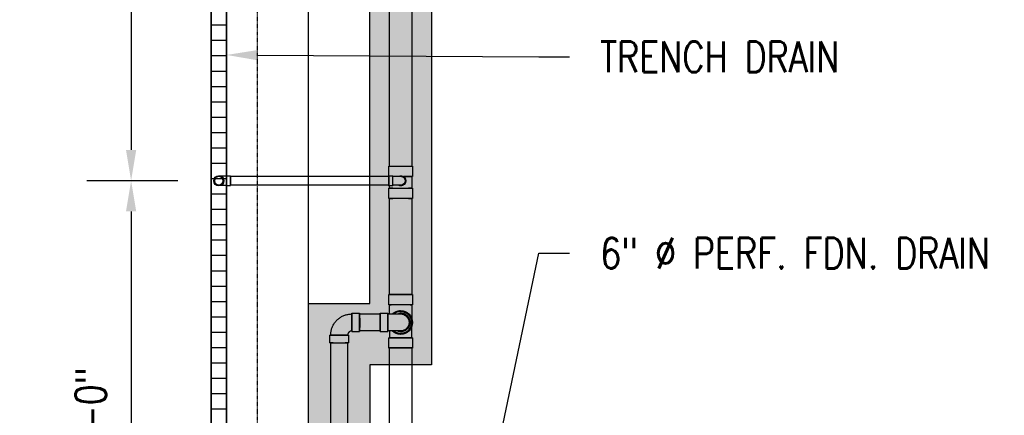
# Model space of a CAD drawing. Header units: inches. Extents: x -783 to 21281, y 0 to 3129.
# Tile 28 of 32: x 2060 to 2445, y 1102 to 1256. Entities that reach past the tile are written whole.
import ezdxf
from ezdxf import colors
from ezdxf.entities.mleader import LeaderData, LeaderLine
from ezdxf.math import Vec2, Vec3

# ---------------------------------------------------------------- set-up
doc = ezdxf.new("R2010")
doc.units = ezdxf.units.IN
doc.header["$MEASUREMENT"] = 0
doc.linetypes.add('Hidden 3_32_', pattern=[0.140625, 0.09375, -0.046875])
for name, color, linetype in [('A-DETL-HDLN', 90, 'Hidden 3_32_'), ('A-DETL-THIN', 151, 'Continuous'), ('P-PIPE', 3, 'Continuous'), ('S-ANNO-DIMS', 1, 'Continuous'), ('S-ANNO-NOTE', 2, 'Continuous')]:
    doc.layers.add(name, color=color, linetype=linetype)
doc.layers.add('A-WALL-PATT', color=9, linetype='Continuous', true_color=0x808080)
doc.styles.add('Annotative', font='romans.shx', dxfattribs={"width": 0.8, "height": 0.125})
doc.dimstyles.new('Annotative', dxfattribs={"dimscale": 0, "dimtxt": 0.125, "dimasz": 0.125, "dimexe": 0.18, "dimexo": 0.0625, "dimgap": 0.09, "dimtad": 1, "dimdec": 3, "dimzin": 3, "dimdsep": 46, "dimlunit": 4, "dimtxsty": 'Annotative', "dimcen": 0.09, "dimclrt": 2, "dimazin": 2, "dimtfac": 1, "dimtdec": 3, "dimtmove": 0, "dimatfit": 0, "dimfxl": 1, "dimtfill": 1, "dimfrac": 2, "dimtolj": 1, "dimtzin": 0, "dimarcsym": 0})
pattern_1 = [(228.0127875, (0.72, 1), (-8, -9), [0.134536, -13.31908805]), (184.9697407, (0.63, 0.9), (12, 1), [0.230868, -22.85592476]), (132.510447, (0.4, 0.88), (10, -11), [0.162788, -16.1160326]), (267.273689, (0.01, 0.63), (1, 20), [0.210238, -20.81355804]), (292.8336542, (0, 0.42), (-5, 12), [0.206155, -20.40937313]), (357.273689, (0.08, 0.23), (-20, 1), [0.210238, -20.81355804]), (37.6942405, (0.29, 0.22), (-13, -10), [0.278029, -27.52484855]), (72.2553284, (0.51, 0.39), (7, 22), [0.262488, -25.9863215]), (121.4295656, (0.59, 0.64), (-8, 13), [0.21095, -20.8840731]), (175.2363583, (0.48, 0.82), (11, -1), [0.240832, -11.80076258]), (222.3974378, (0.24, 0.84), (-12, -11), [0.311448, -30.833375]), (138.814075, (1, 0.62), (-7, 6), [0.106301, -10.5238448]), (171.4692344, (0.92, 0.69), (13, -2), [0.202237, -20.0215114]), (225, (0.72, 0.72), (-1e-16, -1), [0.141421, -1.27279256]), (203.1985905, (0.65, 0.84), (5, 2), [0.076158, -7.5396151]), (291.8014095, (0.58, 0.81), (-1, 3), [0.107703, -5.2774618]), (30.9637565, (0.62, 0.71), (3, 2), [0.174929, -5.6560229]), (161.565051, (0.77, 0.8), (2, -1), [0.126491, -3.03578666]), (16.3895403, (0, 0.81), (10, 3), [0.1772, -17.54284515]), (70.346176, (0.17, 0.86), (-4, -11), [0.148661, -14.71740775]), (293.1985905, (0.77, 1), (-2, 5), [0.152315, -7.4634581]), (343.6104597, (0.83, 0.86), (-10, 3), [0.1772, -17.54284515]), (339.443955, (0, 0.19), (-5, 2), [0.17088, -8.37312375]), (294.7751406, (0.16, 0.13), (-5, 11), [0.143178, -14.17464306]), (66.8014095, (0.78, 0), (2, 5), [0.152315, -7.4634581]), (17.3540246, (0.84, 0.14), (-13, -4), [0.167631, -16.5954236]), (69.443955, (0.29, 0), (-2, -5), [0.08544, -8.45856375]), (101.3099325, (0.72, 0), (-1, 4), [0.05099, -5.0480295]), (165.9637565, (0.71, 0.05), (3, -1), [0.206155, -3.91695063]), (186.009006, (0.51, 0.1), (10, 1), [0.19105, -18.91392317]), (303.690068, (0.62, 0.62), (-1, 2), [0.144222, -3.46132928]), (353.1572266, (0.7, 0.5), (17, -2), [0.251794, -24.92756262]), (60.945396, (0.95, 0.47), (-4, -7), [0.102956, -10.19267414]), (90, (1, 0.56), (-1, 1), [0.06, -0.94]), (120.2564372, (0.49, 0.13), (4, -7), [0.138924, -13.75352]), (48.0127875, (0.42, 0.25), (8, 9), [0.269072, -13.18455205]), (0, (0.6, 0.45), (1, 1), [0.26, -0.74]), (325.3048465, (0.86, 0.45), (10, -7), [0.158114, -15.6532743]), (254.054604, (0.99, 0.36), (-1, -4), [0.145602, -7.1345079]), (207.6459754, (0.95, 0.22), (-19, -10), [0.237065, -23.46947418]), (175.4260787, (0.74, 0.11), (-13, 1), [0.250799, -24.8290734])]

# ---------------------------------------------------------------- blocks, each defined once
blk = doc.blocks.new('Bend - PVC - Sch 40 - DWV_USACE - Standard-1141580-00_SP_Foundation Drainage Plan-TO FDN_DOC')
at = {"layer": 'P-PIPE'}
for p, q in [((196.42, 1131.78), (196.42, 1127.78)), ((205.73, 1127.78), (205.73, 1131.78))]:
    blk.add_line(p, q, dxfattribs=at)
at = {"layer": 'P-PIPE', "flags": 128}
for points in [[(196.76, 1137.78), (196.77, 1137.95), (196.78, 1138.13), (196.8, 1138.3), (196.82, 1138.47), (196.85, 1138.64), (196.89, 1138.81), (196.93, 1138.97), (196.98, 1139.14), (197.04, 1139.3), (197.11, 1139.46), (197.18, 1139.62), (197.25, 1139.77), (197.34, 1139.92), (197.42, 1140.07), (197.52, 1140.22), (197.62, 1140.36), (197.73, 1140.49), (197.84, 1140.62), (197.95, 1140.75), (198.07, 1140.87), (198.2, 1140.99), (198.33, 1141.1), (198.47, 1141.21), (198.61, 1141.31), (198.75, 1141.41), (198.9, 1141.5), (199.05, 1141.58), (199.2, 1141.66), (199.36, 1141.73), (199.52, 1141.8), (199.68, 1141.86), (199.84, 1141.91), (200.01, 1141.96), (200.18, 1142), (200.35, 1142.03), (200.52, 1142.06), (200.69, 1142.07), (200.86, 1142.09), (201.03, 1142.09), (201.08, 1142.09)], [(201.08, 1133.47), (200.9, 1133.47), (200.73, 1133.48), (200.56, 1133.5), (200.39, 1133.52), (200.22, 1133.55), (200.05, 1133.59), (199.88, 1133.64), (199.72, 1133.69), (199.56, 1133.74), (199.4, 1133.81), (199.24, 1133.88), (199.08, 1133.95), (198.93, 1134.04), (198.79, 1134.13), (198.64, 1134.22), (198.5, 1134.32), (198.36, 1134.43), (198.23, 1134.54), (198.11, 1134.65), (197.98, 1134.78), (197.87, 1134.9), (197.75, 1135.03), (197.65, 1135.17), (197.54, 1135.31), (197.45, 1135.45), (197.36, 1135.6), (197.27, 1135.75), (197.2, 1135.9), (197.12, 1136.06), (197.06, 1136.22), (197, 1136.38), (196.95, 1136.54), (196.9, 1136.71), (196.86, 1136.88), (196.83, 1137.05), (196.8, 1137.22), (196.78, 1137.39), (196.77, 1137.56), (196.77, 1137.73), (196.76, 1137.78)], [(196.76, 1131.78), (196.76, 1132.02), (196.76, 1132.27), (196.76, 1132.51), (196.76, 1132.75), (196.76, 1132.98), (196.76, 1133.22), (196.76, 1133.45), (196.76, 1133.68), (196.76, 1133.91), (196.76, 1134.14), (196.76, 1134.36), (196.76, 1134.57), (196.76, 1134.78), (196.76, 1134.99), (196.76, 1135.19), (196.76, 1135.39), (196.76, 1135.58), (196.76, 1135.76), (196.76, 1136.03)], [(205.39, 1134.47), (205.39, 1133.45), (205.39, 1133.22), (205.39, 1132.98), (205.39, 1132.75), (205.39, 1132.51), (205.39, 1132.27), (205.39, 1132.02), (205.39, 1131.78), (205.39, 1131.78)]]:
    blk.add_lwpolyline(points, dxfattribs=at)
at = {"layer": 'P-PIPE'}
for radius, start, end in [(4.66, 89.98, 269.98), (4.66, 89.98, 269.98), (4.31, 50.185, 309.815), (4.66, 45.359, 89.98), (4.66, 67.6903, 89.98), (4.66, 269.98, 314.641), (4.66, 269.98, 292.1312)]:
    blk.add_arc((201.08, 1137.78), radius, start, end, dxfattribs=at)
for centre, major_axis, start_param, end_param in [((201.08, 1131.78), (-4.66, 0), 4.712389, 7.853982), ((201.08, 1131.78), (-4.31, 0), 4.712389, 7.853982), ((201.08, 1131.78), (-4.66, 0), 1.570796, 4.712389), ((201.08, 1131.78), (-4.31, 0), 1.570796, 4.712389), ((201.07, 1127.78), (-4.66, 0), 4.712389, 7.853982), ((201.07, 1127.78), (-4.66, 0), 1.570796, 4.712389)]:
    blk.add_ellipse(centre, major_axis=major_axis, ratio=0.010271, start_param=start_param, end_param=end_param, dxfattribs=at)
blk = doc.blocks.new('Bend - PVC - Sch 40 - DWV_USACE - Standard-V5-00_SP_Foundation Drainage Plan-TO FDN_DOC')
at = {"layer": 'P-PIPE'}
for p, q in [((205.64, 1195.09), (204.14, 1195.09)), ((204.14, 1191.13), (204.14, 1195.09)), ((204.14, 1193.11), (204.14, 1193.11)), ((204.14, 1193.11), (204.14, 1193.11)), ((204.14, 1193.11), (204.14, 1193.11)), ((204.14, 1193.11), (204.14, 1193.11)), ((205.64, 1191.13), (205.64, 1195.09)), ((205.64, 1193.11), (205.64, 1193.11)), ((205.64, 1193.11), (205.64, 1193.11)), ((204.14, 1191.13), (205.64, 1191.13))]:
    blk.add_line(p, q, dxfattribs=at)
at = {"layer": 'P-PIPE', "flags": 128}
for points in [[(204.14, 1194.86), (204.02, 1194.86), (203.9, 1194.86), (203.77, 1194.86), (203.65, 1194.86), (203.53, 1194.86), (203.41, 1194.86), (203.29, 1194.86), (203.18, 1194.86), (203.06, 1194.86), (202.95, 1194.86), (202.84, 1194.86), (202.73, 1194.86), (202.62, 1194.86), (202.51, 1194.86), (202.41, 1194.86), (202.31, 1194.86), (202.21, 1194.86), (202.12, 1194.86), (202.03, 1194.86), (201.94, 1194.86), (201.86, 1194.86), (201.78, 1194.86), (201.7, 1194.86), (201.63, 1194.86), (201.56, 1194.86), (201.5, 1194.86), (201.44, 1194.86), (201.38, 1194.86), (201.33, 1194.86), (201.29, 1194.86), (201.24, 1194.86), (201.21, 1194.86), (201.17, 1194.86), (201.15, 1194.86), (201.12, 1194.86), (201.1, 1194.86), (201.09, 1194.86), (201.08, 1194.86), (201.08, 1194.86), (201.08, 1194.86)], [(201.08, 1191.36), (201.08, 1191.36), (201.09, 1191.36), (201.1, 1191.36), (201.12, 1191.36), (201.14, 1191.36), (201.17, 1191.36), (201.2, 1191.36), (201.23, 1191.36), (201.27, 1191.36), (201.32, 1191.36), (201.37, 1191.36), (201.42, 1191.36), (201.48, 1191.36), (201.55, 1191.36), (201.61, 1191.36), (201.68, 1191.36), (201.76, 1191.36), (201.84, 1191.36), (201.92, 1191.36), (202.01, 1191.36), (202.1, 1191.36), (202.19, 1191.36), (202.28, 1191.36), (202.38, 1191.36), (202.49, 1191.36), (202.59, 1191.36), (202.7, 1191.36), (202.81, 1191.36), (202.92, 1191.36), (203.03, 1191.36), (203.15, 1191.36), (203.26, 1191.36), (203.38, 1191.36), (203.5, 1191.36), (203.62, 1191.36), (203.74, 1191.36), (203.86, 1191.36), (203.98, 1191.36), (204.11, 1191.36), (204.14, 1191.36)]]:
    blk.add_lwpolyline(points, dxfattribs=at)
at = {"layer": 'P-PIPE'}
for radius, start, end in [(1.98, 90, 270), (1.98, 62.1637, 297.8363), (1.75, 90, 270)]:
    blk.add_arc((201.08, 1193.11), radius, start, end, dxfattribs=at)
blk = doc.blocks.new('Bend - PVC - Sch 40 - DWV_USACE - Standard-V4-00_SP_Foundation Drainage Plan-TO FDN_DOC')
at = {"layer": 'P-PIPE'}
for p, q in [((261.01, 1387.02), (259.51, 1387.02)), ((259.51, 1385.04), (259.51, 1385.04)), ((259.51, 1385.04), (259.51, 1385.04)), ((261.01, 1386.79), (261.08, 1386.79)), ((261.01, 1385.04), (261.01, 1385.04)), ((261.01, 1385.04), (261.01, 1385.04)), ((261.01, 1385.04), (261.01, 1385.04)), ((261.01, 1385.04), (261.01, 1385.04)), ((259.51, 1383.06), (261.01, 1383.06)), ((261.05, 1383.29), (261.01, 1383.29))]:
    blk.add_line(p, q, dxfattribs=at)
at = {"layer": 'P-PIPE', "flags": 128}
for points in [[(261.08, 1386.79), (261.14, 1386.79), (261.26, 1386.79), (261.38, 1386.79), (261.5, 1386.79), (261.62, 1386.79), (261.74, 1386.79), (261.86, 1386.79), (261.98, 1386.79), (262.09, 1386.79), (262.21, 1386.79), (262.32, 1386.79), (262.43, 1386.79), (262.54, 1386.79), (262.64, 1386.79), (262.74, 1386.79), (262.84, 1386.79), (262.94, 1386.79), (263.03, 1386.79), (263.12, 1386.79), (263.21, 1386.79), (263.3, 1386.79), (263.38, 1386.79), (263.45, 1386.79), (263.52, 1386.79), (263.59, 1386.79), (263.66, 1386.79), (263.72, 1386.79), (263.77, 1386.79), (263.82, 1386.79), (263.87, 1386.79), (263.91, 1386.79), (263.95, 1386.79), (263.98, 1386.79), (264.01, 1386.79), (264.03, 1386.79), (264.05, 1386.79), (264.06, 1386.79), (264.07, 1386.79), (264.08, 1386.79), (264.08, 1386.79)], [(262.33, 1385.04), (262.33, 1385.11), (262.33, 1385.18), (262.34, 1385.25), (262.35, 1385.32), (262.36, 1385.39), (262.38, 1385.46), (262.4, 1385.53), (262.42, 1385.59), (262.44, 1385.66), (262.47, 1385.73), (262.49, 1385.79), (262.53, 1385.85), (262.56, 1385.91), (262.59, 1385.97), (262.63, 1386.03), (262.67, 1386.09), (262.72, 1386.14), (262.76, 1386.2), (262.81, 1386.25), (262.86, 1386.3), (262.91, 1386.35), (262.96, 1386.39), (263.02, 1386.44), (263.07, 1386.48), (263.13, 1386.52), (263.19, 1386.55), (263.25, 1386.59), (263.31, 1386.62), (263.38, 1386.65), (263.44, 1386.68), (263.51, 1386.7), (263.58, 1386.72), (263.64, 1386.74), (263.71, 1386.76), (263.78, 1386.77), (263.85, 1386.78), (263.92, 1386.79), (263.99, 1386.79), (264.06, 1386.79), (264.08, 1386.79)], [(264.08, 1383.29), (264.01, 1383.3), (263.94, 1383.3), (263.87, 1383.31), (263.8, 1383.32), (263.73, 1383.33), (263.66, 1383.34), (263.59, 1383.36), (263.53, 1383.38), (263.46, 1383.41), (263.4, 1383.43), (263.33, 1383.46), (263.27, 1383.49), (263.21, 1383.53), (263.15, 1383.56), (263.09, 1383.6), (263.03, 1383.64), (262.98, 1383.68), (262.92, 1383.73), (262.87, 1383.78), (262.82, 1383.82), (262.77, 1383.88), (262.73, 1383.93), (262.69, 1383.98), (262.64, 1384.04), (262.6, 1384.1), (262.57, 1384.16), (262.53, 1384.22), (262.5, 1384.28), (262.47, 1384.35), (262.45, 1384.41), (262.42, 1384.48), (262.4, 1384.54), (262.38, 1384.61), (262.37, 1384.68), (262.35, 1384.75), (262.34, 1384.82), (262.33, 1384.89), (262.33, 1384.96), (262.33, 1385.03), (262.33, 1385.04)], [(264.08, 1386.79), (264.15, 1386.79), (264.22, 1386.79), (264.29, 1386.78), (264.36, 1386.77), (264.43, 1386.76), (264.49, 1386.74), (264.56, 1386.73), (264.63, 1386.71), (264.69, 1386.68), (264.76, 1386.66), (264.82, 1386.63), (264.89, 1386.6), (264.95, 1386.56), (265.01, 1386.53), (265.07, 1386.49), (265.12, 1386.45), (265.18, 1386.4), (265.23, 1386.36), (265.28, 1386.31), (265.33, 1386.26), (265.38, 1386.21), (265.43, 1386.16), (265.47, 1386.1), (265.51, 1386.05), (265.55, 1385.99), (265.59, 1385.93), (265.62, 1385.87), (265.65, 1385.81), (265.68, 1385.74), (265.71, 1385.68), (265.73, 1385.61), (265.75, 1385.55), (265.77, 1385.48), (265.79, 1385.41), (265.8, 1385.34), (265.81, 1385.27), (265.82, 1385.2), (265.83, 1385.13), (265.83, 1385.06), (265.83, 1385.04)], [(265.83, 1385.04), (265.83, 1384.97), (265.82, 1384.9), (265.81, 1384.83), (265.81, 1384.77), (265.79, 1384.7), (265.78, 1384.63), (265.76, 1384.56), (265.74, 1384.49), (265.72, 1384.43), (265.69, 1384.36), (265.66, 1384.3), (265.63, 1384.24), (265.6, 1384.17), (265.56, 1384.11), (265.52, 1384.06), (265.48, 1384), (265.44, 1383.94), (265.39, 1383.89), (265.35, 1383.84), (265.3, 1383.79), (265.25, 1383.74), (265.19, 1383.7), (265.14, 1383.65), (265.08, 1383.61), (265.02, 1383.57), (264.96, 1383.53), (264.9, 1383.5), (264.84, 1383.47), (264.78, 1383.44), (264.71, 1383.41), (264.65, 1383.39), (264.58, 1383.37), (264.51, 1383.35), (264.44, 1383.33), (264.37, 1383.32), (264.31, 1383.31), (264.24, 1383.3), (264.17, 1383.3), (264.1, 1383.29), (264.08, 1383.29)], [(264.08, 1383.29), (264.07, 1383.29), (264.07, 1383.29), (264.06, 1383.29), (264.04, 1383.29), (264.02, 1383.29), (263.99, 1383.29), (263.96, 1383.29), (263.92, 1383.29), (263.88, 1383.29), (263.84, 1383.29), (263.79, 1383.29), (263.73, 1383.29), (263.67, 1383.29), (263.61, 1383.29), (263.54, 1383.29), (263.47, 1383.29), (263.4, 1383.29), (263.32, 1383.29), (263.23, 1383.29), (263.15, 1383.29), (263.06, 1383.29), (262.97, 1383.29), (262.87, 1383.29), (262.77, 1383.29), (262.67, 1383.29), (262.56, 1383.29), (262.46, 1383.29), (262.35, 1383.29), (262.24, 1383.29), (262.12, 1383.29), (262.01, 1383.29), (261.89, 1383.29), (261.77, 1383.29), (261.66, 1383.29), (261.53, 1383.29), (261.41, 1383.29), (261.29, 1383.29), (261.17, 1383.29), (261.08, 1383.29)]]:
    blk.add_lwpolyline(points, dxfattribs=at)
at = {"layer": 'P-PIPE'}
for radius, start, end in [(1.98, 0, 180), (1.98, 0, 180), (1.98, 180, 0), (1.98, 180, 0), (1.75, 0, 180), (1.75, 180, 0)]:
    blk.add_arc((264.08, 1385.04), radius, start, end, dxfattribs=at)
blk = doc.blocks.new('Bend - PVC - Sch 40 - DWV_USACE - Standard-1148482-00_SP_Foundation Drainage Plan-TO FDN_DOC')
at = {"layer": 'P-PIPE'}
for p, q in [((219.08, 1141.38), (216.08, 1141.38)), ((216.08, 1134.17), (219.08, 1134.17)), ((220.47, 1132.78), (220.47, 1129.78)), ((227.68, 1129.78), (227.68, 1132.78))]:
    blk.add_line(p, q, dxfattribs=at)
at = {"layer": 'P-PIPE', "flags": 128}
for points in [[(227.35, 1133.62), (227.31, 1133.95), (227.25, 1134.28), (227.19, 1134.61), (227.11, 1134.93), (227.01, 1135.25), (226.91, 1135.56), (226.79, 1135.87), (226.66, 1136.18), (226.52, 1136.48), (226.37, 1136.78), (226.2, 1137.06), (226.02, 1137.35), (225.84, 1137.62), (225.64, 1137.89), (225.43, 1138.14), (225.21, 1138.39), (224.98, 1138.63), (224.74, 1138.87), (224.49, 1139.09), (224.23, 1139.3), (223.97, 1139.5), (223.7, 1139.69), (223.42, 1139.87), (223.13, 1140.04), (222.84, 1140.19), (222.54, 1140.34), (222.23, 1140.47), (221.92, 1140.59), (221.61, 1140.7), (221.29, 1140.79), (220.97, 1140.87), (220.64, 1140.94), (220.31, 1141), (219.98, 1141.04), (219.65, 1141.07), (219.32, 1141.09), (219.08, 1141.09)], [(219.08, 1134.47), (219.14, 1134.47), (219.21, 1134.46), (219.28, 1134.45), (219.35, 1134.45), (219.41, 1134.43), (219.48, 1134.42), (219.54, 1134.4), (219.61, 1134.38), (219.67, 1134.36), (219.73, 1134.33), (219.8, 1134.31), (219.86, 1134.28), (219.92, 1134.24), (219.97, 1134.21), (220.03, 1134.17), (220.09, 1134.13), (220.14, 1134.09), (220.19, 1134.05), (220.24, 1134), (220.29, 1133.95), (220.33, 1133.91), (220.38, 1133.85), (220.42, 1133.8), (220.46, 1133.75), (220.5, 1133.69), (220.53, 1133.63), (220.57, 1133.57), (220.6, 1133.51), (220.62, 1133.45), (220.65, 1133.39), (220.67, 1133.33), (220.69, 1133.26), (220.71, 1133.2), (220.73, 1133.13), (220.74, 1133.07), (220.75, 1133), (220.76, 1132.95)], [(220.76, 1132.95), (220.76, 1132.88), (220.76, 1132.82), (220.76, 1132.78)], [(227.39, 1132.78), (227.38, 1133.11), (227.36, 1133.44), (227.35, 1133.62)]]:
    blk.add_lwpolyline(points, dxfattribs=at)
at = {"layer": 'P-PIPE'}
for centre, major_axis, ratio, start_param, end_param in [((216.08, 1137.78), (0, 3.6), 0.001061, 0, 3.131176), ((216.08, 1137.78), (0, 3.6), 0.001061, 3.141593, 6.272769), ((219.08, 1137.78), (0, 3.6), 0.001061, 0, 3.131176), ((219.08, 1137.78), (0, 3.31), 0.001061, 6.272769, 9.414362), ((219.08, 1137.78), (0, 3.6), 0.001061, 3.141593, 6.272769), ((219.08, 1137.78), (0, 3.31), 0.001061, 3.131176, 6.272769), ((224.08, 1132.78), (3.6, 0), 0.010416, 0.001061, 3.141593), ((224.08, 1132.78), (3.6, 0), 0.010416, 3.142653, 6.283185), ((224.08, 1132.78), (3.31, 0), 0.010416, 0.001061, 3.141593), ((224.08, 1132.78), (3.31, 0), 0.010416, 3.142653, 6.283185), ((224.08, 1129.78), (-3.6, 0), 0.010416, 3.142653, 6.283185), ((224.08, 1129.78), (-3.6, 0), 0.010416, 0.001061, 3.141593)]:
    blk.add_ellipse(centre, major_axis=major_axis, ratio=ratio, start_param=start_param, end_param=end_param, dxfattribs=at)
blk = doc.blocks.new('Bend - PVC - Sch 40 - DWV_USACE - Standard-1148485-00_SP_Foundation Drainage Plan-TO FDN_DOC')
at = {"layer": 'P-PIPE'}
for p, q in [((209.08, 1141.38), (206.08, 1141.38)), ((206.08, 1134.17), (209.08, 1134.17))]:
    blk.add_line(p, q, dxfattribs=at)
at = {"layer": 'P-PIPE', "flags": 128}
for points in [[(206.08, 1141.09), (205.88, 1141.09), (205.68, 1141.09), (205.48, 1141.09), (205.28, 1141.09), (205.08, 1141.09), (204.89, 1141.09), (204.69, 1141.09), (204.5, 1141.09), (204.31, 1141.09), (204.13, 1141.09), (203.95, 1141.09), (203.77, 1141.09), (203.59, 1141.09), (203.42, 1141.09), (203.25, 1141.09), (203.09, 1141.09), (202.93, 1141.09), (202.78, 1141.09), (202.63, 1141.09), (202.49, 1141.09), (202.35, 1141.09), (202.22, 1141.09), (202.1, 1141.09), (201.98, 1141.09), (201.87, 1141.09), (201.76, 1141.09), (201.67, 1141.09), (201.58, 1141.09), (201.49, 1141.09), (201.42, 1141.09), (201.35, 1141.09), (201.29, 1141.09), (201.23, 1141.09), (201.19, 1141.09), (201.15, 1141.09), (201.12, 1141.09), (201.1, 1141.09), (201.08, 1141.09), (201.08, 1141.09), (201.08, 1141.09)], [(201.08, 1134.47), (201.08, 1134.47), (201.09, 1134.47), (201.11, 1134.47), (201.14, 1134.47), (201.18, 1134.47), (201.22, 1134.47), (201.27, 1134.47), (201.33, 1134.47), (201.4, 1134.47), (201.47, 1134.47), (201.55, 1134.47), (201.64, 1134.47), (201.74, 1134.47), (201.84, 1134.47), (201.95, 1134.47), (202.07, 1134.47), (202.19, 1134.47), (202.32, 1134.47), (202.45, 1134.47), (202.6, 1134.47), (202.74, 1134.47), (202.89, 1134.47), (203.05, 1134.47), (203.21, 1134.47), (203.38, 1134.47), (203.55, 1134.47), (203.72, 1134.47), (203.9, 1134.47), (204.08, 1134.47), (204.27, 1134.47), (204.46, 1134.47), (204.65, 1134.47), (204.84, 1134.47), (205.04, 1134.47), (205.23, 1134.47), (205.43, 1134.47), (205.63, 1134.47), (205.83, 1134.47), (206.03, 1134.47), (206.08, 1134.47)]]:
    blk.add_lwpolyline(points, dxfattribs=at)
at = {"layer": 'P-PIPE'}
for radius, start, end in [(3.6, 90, 270), (3.6, 66.7789, 293.2211), (3.31, 90, 270)]:
    blk.add_arc((201.08, 1137.78), radius, start, end, dxfattribs=at)
for centre, major_axis, start_param, end_param in [((206.08, 1137.78), (0, 3.6), 4.712389, 7.853982), ((206.08, 1137.78), (0, 3.31), 4.712389, 7.853982), ((209.08, 1137.78), (0, 3.6), 4.712389, 7.853982), ((206.08, 1137.78), (0, 3.6), 1.570796, 4.712389), ((206.08, 1137.78), (0, 3.31), 1.570796, 4.712389), ((209.08, 1137.78), (0, 3.6), 1.570796, 4.712389)]:
    blk.add_ellipse(centre, major_axis=major_axis, ratio=0.001061, start_param=start_param, end_param=end_param, dxfattribs=at)
blk = doc.blocks.new('Mechanical_Box_H_rvt-1-00_SP_Foundation Drainage Plan-TO FDN_DOC')
at = {"layer": 'A-DETL-THIN'}
for p, q in [((2141.08, 905.21), (2141.08, 1481.16)), ((2141.08, 1481.16), (2141.08, 905.21)), ((2135.08, 1475.16), (2135.08, 905.21)), ((2135.08, 905.21), (2135.08, 1475.16))]:
    blk.add_line(p, q, dxfattribs=at)
at = {"layer": 'P-PIPE'}
for p, q in [((2204.76, 1198.77), (2204.76, 1378.14)), ((2213.39, 1378.14), (2213.39, 1198.77)), ((2204.44, 1194.86), (2204.44, 1198.77)), ((2213.71, 1198.77), (2213.71, 1194.79)), ((2142.64, 1194.86), (2197.08, 1194.86)), ((2142.64, 1193.11), (2142.64, 1194.86)), ((2142.64, 1194.86), (2142.64, 1193.11)), ((2142.64, 1191.36), (2142.64, 1193.11)), ((2142.64, 1193.11), (2142.64, 1191.36)), ((2197.08, 1194.86), (2204.51, 1194.86)), ((2204.51, 1193.11), (2204.51, 1194.86)), ((2204.51, 1194.86), (2204.51, 1193.11)), ((2204.51, 1191.36), (2204.51, 1193.11)), ((2204.51, 1193.11), (2204.51, 1191.36)), ((2210.83, 1193.13), (2210.83, 1193.13)), ((2211.06, 1193.13), (2211.06, 1193.11)), ((2213.42, 1194.79), (2213.42, 1190.21)), ((2213.71, 1194.79), (2213.42, 1194.79)), ((2197.08, 1191.36), (2142.64, 1191.36)), ((2204.51, 1191.36), (2197.08, 1191.36)), ((2204.44, 1186.23), (2204.44, 1190.21)), ((2204.74, 1190.21), (2204.74, 1191.13)), ((2213.71, 1190.21), (2213.71, 1186.23)), ((2204.76, 1148.68), (2204.76, 1186.23)), ((2213.39, 1186.23), (2213.39, 1148.68)), ((2204.44, 1144.7), (2204.44, 1148.68)), ((2213.71, 1148.68), (2213.71, 1144.7)), ((2193.08, 1141.09), (2201.08, 1141.09)), ((2201.08, 1134.47), (2193.08, 1134.47)), ((2181.76, 1004.68), (2181.76, 1129.78)), ((2188.39, 1129.78), (2188.39, 1004.8)), ((2204.81, 1007.11), (2204.77, 1127.88)), ((2213.39, 1127.88), (2213.44, 1007.11))]:
    blk.add_line(p, q, dxfattribs=at)
at = {"layer": 'P-PIPE', "flags": 128}
for points in [[(2204.74, 1141.09), (2204.74, 1141.48), (2204.74, 1141.73), (2204.74, 1141.98), (2204.74, 1142.24), (2204.74, 1142.5), (2204.74, 1142.77), (2204.74, 1143.04), (2204.74, 1143.31), (2204.74, 1143.58), (2204.74, 1143.86), (2204.74, 1144.14), (2204.74, 1144.42), (2204.74, 1144.7), (2204.74, 1144.7)], [(2213.42, 1144.7), (2213.42, 1144.42), (2213.42, 1144.14), (2213.42, 1143.86), (2213.42, 1143.59), (2213.42, 1143.31), (2213.42, 1143.04), (2213.42, 1142.77), (2213.42, 1142.5), (2213.42, 1142.24), (2213.42, 1141.98), (2213.42, 1141.73), (2213.42, 1141.48), (2213.42, 1141.24), (2213.42, 1141), (2213.42, 1140.76), (2213.42, 1140.54), (2213.42, 1140.32), (2213.42, 1140.11), (2213.42, 1139.9), (2213.42, 1139.46)]]:
    blk.add_lwpolyline(points, dxfattribs=at)
at = {"layer": 'P-PIPE'}
for centre, radius, start, end in [((2138.08, 1193.11), 1.75, 0, 180), ((2138.08, 1193.11), 1.75, 180, 0), ((2209.08, 1137.78), 3.6, 270, 90), ((2209.08, 1137.78), 3.6, 270, 90)]:
    blk.add_arc(centre, radius, start, end, dxfattribs=at)
at = {"layer": 'P-PIPE', "extrusion": (0, 0, -1)}
for centre, major_axis, ratio, start_param, end_param in [((2209.08, 1198.77), (4.63, 0), 0.010416, 1.570796, 4.712389), ((2209.08, 1198.77), (-4.31, 0), 0.010416, 0, 1.570796), ((2209.08, 1198.77), (4.31, 0), 0.010416, 1.570796, 3.141593), ((2209.08, 1198.77), (4.63, 0), 0.010416, 4.712389, 7.853982), ((2209.08, 1198.77), (-4.31, 0), 0.010416, 1.570796, 3.141593), ((2209.08, 1198.77), (4.31, 0), 0.010416, 0, 1.570796), ((2209.08, 1194.79), (-4.34, 0), 0.010416, 1.796593, 4.453014), ((2209.08, 1190.21), (4.63, 0), 0.010416, 1.570796, 4.712389), ((2209.08, 1190.21), (4.34, 0), 0.010416, 1.570796, 4.712389), ((2209.08, 1190.21), (-4.34, 0), 0.010416, 1.570796, 4.712389), ((2209.08, 1190.21), (4.63, 0), 0.010416, 4.712389, 7.853982), ((2209.08, 1186.23), (4.63, 0), 0.010416, 1.570796, 4.712389), ((2209.08, 1186.23), (-4.31, 0), 0.010399, 0, 1.570796), ((2209.08, 1186.23), (-4.31, 0), 0.010399, 4.712389, 6.283185), ((2209.08, 1186.23), (4.63, 0), 0.010416, 4.712389, 7.853982), ((2209.08, 1186.23), (-4.31, 0), 0.010399, 1.570796, 3.141593), ((2209.08, 1186.23), (-4.31, 0), 0.010399, 3.141593, 4.712389), ((2209.08, 1148.68), (4.63, 0), 0.010399, 1.570796, 4.712389), ((2209.08, 1148.68), (4.31, 0), 0.010399, 3.141593, 4.712389), ((2209.08, 1148.68), (-4.31, 0), 0.010399, 4.712389, 6.283185), ((2209.08, 1148.68), (-4.63, 0), 0.010399, 1.570796, 4.712389), ((2209.08, 1148.68), (4.31, 0), 0.010399, 4.712389, 6.283185), ((2209.08, 1148.68), (-4.31, 0), 0.010399, 3.141593, 4.712389), ((2209.08, 1144.7), (-4.63, 0), 0.010399, 4.712389, 7.853982), ((2209.08, 1144.7), (-4.34, 0), 0.010399, 4.712389, 7.853982), ((2209.08, 1144.7), (4.63, 0), 0.010399, 4.712389, 7.853982), ((2209.08, 1144.7), (-4.34, 0), 0.010399, 1.570796, 4.712389), ((2193.08, 1137.78), (0, 3.31), 0.001061, 4.712389, 6.283185), ((2193.08, 1137.78), (0, 3.31), 0.001061, 0, 1.570796), ((2201.08, 1137.78), (0, 3.31), 0.001061, 4.712389, 6.283185), ((2201.08, 1137.78), (0, 3.31), 0.001061, 0, 1.570796), ((2193.08, 1137.78), (0, 3.31), 0.001061, 3.141593, 4.712389), ((2193.08, 1137.78), (0, 3.31), 0.001061, 1.570796, 3.141593), ((2201.08, 1137.78), (0, 3.31), 0.001061, 3.141593, 4.712389), ((2201.08, 1137.78), (0, 3.31), 0.001061, 1.570796, 3.141593), ((2185.08, 1129.78), (-3.31, 0), 0.010416, 0, 1.570796), ((2185.08, 1129.78), (-3.31, 0), 0.010416, 4.712389, 6.283185), ((2185.08, 1129.78), (-3.31, 0), 0.010416, 1.570796, 3.141593), ((2185.08, 1129.78), (-3.31, 0), 0.010416, 3.141593, 4.712389), ((2209.08, 1127.88), (4.31, 0), 0.010271, 3.141593, 4.712389), ((2209.08, 1127.88), (4.31, 0), 0.010271, 1.570796, 3.141593), ((2209.08, 1127.88), (4.31, 0), 0.010271, 4.712389, 6.283185), ((2209.08, 1127.88), (4.31, 0), 0.010271, 0, 1.570796)]:
    blk.add_ellipse(centre, major_axis=major_axis, ratio=ratio, start_param=start_param, end_param=end_param, dxfattribs=at)
at = {"layer": 'P-PIPE', "color": 3, "lineweight": 9, "xscale": -1}
for name, p in [('Bend - PVC - Sch 40 - DWV_USACE - Standard-V4-00_SP_Foundation Drainage Plan-TO FDN_DOC', (2402.15, -191.93)), ('Bend - PVC - Sch 40 - DWV_USACE - Standard-V5-00_SP_Foundation Drainage Plan-TO FDN_DOC', (2410.15, 0)), ('Bend - PVC - Sch 40 - DWV_USACE - Standard-1141580-00_SP_Foundation Drainage Plan-TO FDN_DOC', (2410.15, 0)), ('Bend - PVC - Sch 40 - DWV_USACE - Standard-1148482-00_SP_Foundation Drainage Plan-TO FDN_DOC', (2409.15, 0)), ('Bend - PVC - Sch 40 - DWV_USACE - Standard-1148485-00_SP_Foundation Drainage Plan-TO FDN_DOC', (2410.15, 0))]:
    blk.add_blockref(name, p, dxfattribs=at)
blk = doc.blocks.new('*D36')
at = {"layer": 'Defpoints', "color": 0, "transparency": 16777216}
for p in [(2116.06, 1385.16), (2103.83, 1193.16), (2128.06, 1193.16)]:
    blk.add_point(p, dxfattribs=at)
at = {"layer": 'S-ANNO-DIMS', "color": 0, "lineweight": -2, "transparency": 16777216}
for p, q in [((2110.06, 1385.16), (2086.55, 1385.16)), ((2103.83, 1373.16), (2103.83, 1205.16)), ((2122.06, 1193.16), (2086.55, 1193.16))]:
    blk.add_line(p, q, dxfattribs=at)
at = {"layer": 'S-ANNO-DIMS', "color": 0, "transparency": 16777216}
for points in [[(2101.83, 1373.16), (2105.83, 1373.16), (2103.83, 1385.16)], [(2101.83, 1205.16), (2105.83, 1205.16), (2103.83, 1193.16)]]:
    blk.add_solid(points, dxfattribs=at)
at = {"layer": 'S-ANNO-DIMS', "color": 2, "lineweight": -3, "transparency": 16777216, "insert": (2088.05, 1289.16), "char_height": 12, "attachment_point": 5, "rotation": 90, "style": 'Annotative', "bg_fill": 3, "box_fill_scale": 1.25, "bg_fill_color": 256, "bg_fill_true_color": 13158600, "bg_fill_transparency": 0}
blk.add_mtext('\\A1;16\'-0"', dxfattribs=at)
blk = doc.blocks.new('*D37')
at = {"layer": 'Defpoints', "color": 0, "transparency": 16777216}
for p in [(2128.06, 1193.16), (2103.83, 1001.16), (2134.12, 1001.16)]:
    blk.add_point(p, dxfattribs=at)
at = {"layer": 'S-ANNO-DIMS', "color": 0, "lineweight": -2, "transparency": 16777216}
for p, q in [((2122.06, 1193.16), (2086.55, 1193.16)), ((2103.83, 1181.16), (2103.83, 1013.16)), ((2128.12, 1001.16), (2086.55, 1001.16))]:
    blk.add_line(p, q, dxfattribs=at)
at = {"layer": 'S-ANNO-DIMS', "color": 0, "transparency": 16777216}
for points in [[(2101.83, 1181.16), (2105.83, 1181.16), (2103.83, 1193.16)], [(2101.83, 1013.16), (2105.83, 1013.16), (2103.83, 1001.16)]]:
    blk.add_solid(points, dxfattribs=at)
at = {"layer": 'S-ANNO-DIMS', "color": 2, "lineweight": -3, "transparency": 16777216, "insert": (2088.05, 1097.16), "char_height": 12, "attachment_point": 5, "rotation": 90, "style": 'Annotative', "bg_fill": 3, "box_fill_scale": 1.25, "bg_fill_color": 256, "bg_fill_true_color": 13158600, "bg_fill_transparency": 0}
blk.add_mtext('\\A1;16\'-0"', dxfattribs=at)

msp = doc.modelspace()

# ---------------------------------------------------------------- hatches: boundary and pattern name
at = {"layer": 'A-WALL-PATT', "lineweight": -3}
h = msp.add_hatch(dxfattribs=at)
h.set_pattern_fill('GRAVEL', color=8)
h.set_pattern_definition(pattern_1)
h.paths.add_polyline_path([(2541.4446, 851.2059), (2239.0774, 851.2059), (2239.0774, 931.2059), (2173.0774, 931.2059), (2173.0774, 1145.1577), (2197.0774, 1145.1577), (2197.0774, 1537.2059), (205.0774, 1537.2059), (205.0774, 1145.1577), (229.0774, 1145.1577), (229.0774, 931.2059), (163.0774, 931.2059), (163.0774, 851.2059), (-139.2898, 851.2059), (-139.2898, 875.2059), (139.0774, 875.2059), (139.0774, 955.2059), (205.0774, 955.2059), (205.0774, 1121.2059), (181.0774, 1121.2059), (181.0774, 1561.1577), (2221.0774, 1561.1577), (2221.0774, 1121.1577), (2197.0774, 1121.1577), (2197.0774, 955.2059), (2263.0774, 955.2059), (2263.0774, 875.2059), (2541.4446, 875.2059)])
at = {"layer": 'A-WALL-PATT', "lineweight": -3, "transparency": 33554559}
h = msp.add_hatch(dxfattribs=at)
h.set_pattern_fill('GRAVEL', color=8, style=0)
h.set_pattern_definition(pattern_1)
h.paths.add_polyline_path([(2541.4446, 851.2059), (2239.0774, 851.2059), (2239.0774, 931.2059), (2173.0774, 931.2059), (2173.0774, 1145.1577), (2197.0774, 1145.1577), (2197.0774, 1537.2059), (205.0774, 1537.2059), (205.0774, 1145.1577), (229.0774, 1145.1577), (229.0774, 931.2059), (163.0774, 931.2059), (163.0774, 851.2059), (-139.2898, 851.2059), (-139.2898, 875.2059), (139.0774, 875.2059), (139.0774, 955.2059), (205.0774, 955.2059), (205.0774, 1121.2059), (181.0774, 1121.2059), (181.0774, 1561.1577), (2221.0774, 1561.1577), (2221.0774, 1121.1577), (2197.0774, 1121.1577), (2197.0774, 955.2059), (2263.0774, 955.2059), (2263.0774, 875.2059), (2541.4446, 875.2059)])
h = msp.add_hatch(dxfattribs=at)
h.set_pattern_fill('AR-SAND', color=8, scale=4)
h.paths.add_polyline_path([(2541.4446, 851.2059), (2239.0774, 851.2059), (2239.0774, 931.2059), (2173.0774, 931.2059), (2173.0774, 1145.1577), (2197.0774, 1145.1577), (2197.0774, 1537.2059), (205.0774, 1537.2059), (205.0774, 1145.1577), (229.0774, 1145.1577), (229.0774, 931.2059), (163.0774, 931.2059), (163.0774, 851.2059), (-139.2898, 851.2059), (-139.2898, 875.2059), (139.0774, 875.2059), (139.0774, 955.2059), (205.0774, 955.2059), (205.0774, 1121.2059), (181.0774, 1121.2059), (181.0774, 1561.1577), (2221.0774, 1561.1577), (2221.0774, 1121.1577), (2197.0774, 1121.1577), (2197.0774, 955.2059), (2263.0774, 955.2059), (2263.0774, 875.2059), (2541.4446, 875.2059)])
at = {"layer": 'A-WALL-PATT', "lineweight": -3}
h = msp.add_hatch(dxfattribs=at)
h.set_pattern_fill('FP_2', color=8, style=0, pattern_type=2)
h.set_pattern_definition([(0, (-6e-12, -1e-12), (0, 6), [])])
h.paths.add_polyline_path([(2135.0774, 905.2059), (2135.0774, 1475.1577), (2141.0774, 1475.1577), (2141.0774, 905.2059)])

# ---------------------------------------------------------------- linework, layer by layer
at = {"layer": 'A-DETL-HDLN', "color": 8, "lineweight": -3}
msp.add_line((2153.0774, 1493.2059), (2153.0774, 821.2059), dxfattribs=at)

# ---------------------------------------------------------------- block references
at = {"layer": 'P-PIPE', "color": 8, "lineweight": -3}
msp.add_blockref('Mechanical_Box_H_rvt-1-00_SP_Foundation Drainage Plan-TO FDN_DOC', (0, 0), dxfattribs=at)

# ---------------------------------------------------------------- leaders
at = {"layer": 'S-ANNO-NOTE', "lineweight": -3}
ml = msp.add_multileader_mtext('Standard', dxfattribs=at)
ml.set_content('TRENCH DRAIN', color=256, style='Annotative')
ml.set_leader_properties(color=1, linetype='ByLayer', lineweight=-1)
ml.build(insert=Vec2(0, 0))
ml.multileader.update_dxf_attribs({"text_right_attachment_type": 3, "dogleg_length": 0.125, "arrow_head_size": 12, "scale": 96})
ctx = ml.context
ctx.base_point, ctx.scale, ctx.char_height, ctx.arrow_head_size, ctx.landing_gap_size, ctx.plane_origin = Vec3(2275.0288, 1241.4916), 96, 12, 12, 12, Vec3(2155.1118, 1241.4916)
ctx.right_attachment = 3
notes = []
notes.append((ctx, [(0, (1, 1, 0), (2263.0288, 1241.4916), (1, 0), 12, [(0, [(2141.0774, 1242.2753)], 0, [])])]))
ctx.mtext.insert, ctx.mtext.flow_direction = Vec3(2287.0288, 1247.4916), 5
ml = msp.add_multileader_mtext('Standard', dxfattribs=at)
ml.set_content('6" %%C PERF. FDN. DRAIN', color=256, style='Annotative')
ml.set_leader_properties(color=1, linetype='ByLayer', lineweight=-1)
ml.build(insert=Vec2(0, 0))
ml.multileader.update_dxf_attribs({"text_right_attachment_type": 3, "dogleg_length": 0.125, "arrow_head_size": 12, "scale": 96})
ctx = ml.context
ctx.base_point, ctx.scale, ctx.char_height, ctx.arrow_head_size, ctx.landing_gap_size, ctx.plane_origin = Vec3(2275.0288, 1164.8088), 96, 12, 12, 12, Vec3(2142.7057, 1159.8165)
ctx.right_attachment = 3
notes.append((ctx, [(0, (1, 1, 0), (2263.0288, 1164.8088), (1, 0), 12, [(1, [(2189.3899, 1101.8286), (2217.4907, 947.2053)], 0, [])])]))
ctx.mtext.insert, ctx.mtext.width, ctx.mtext.flow_direction = Vec3(2287.0288, 1170.8088), 130.813372, 5
for ctx, leaders in notes:
    for number, flags, end, landing, length, lines in leaders:
        leader = LeaderData()
        leader.index, (leader.has_last_leader_line, leader.has_dogleg_vector, leader.attachment_direction) = number, flags
        leader.last_leader_point, leader.dogleg_vector, leader.dogleg_length = Vec3(end), Vec3(landing), length
        for number, points, colour, breaks in lines:
            line = LeaderLine()
            line.index, line.vertices, line.color, line.breaks = number, Vec3.list(points), colors.encode_raw_color(colour), breaks
            leader.lines.append(line)
        ctx.leaders.append(leader)

# ---------------------------------------------------------------- next in the draw order: dimensions: what is measured, and where the dimension line sits
at = {"layer": 'S-ANNO-DIMS', "lineweight": -3}
dim = msp.add_linear_dim(base=(2103.8348, 1193.1577), p1=(2116.0589, 1385.1577), p2=(2128.0589, 1193.1577), angle=90, dimstyle='Annotative', override={"dimpost": '\\X'}, dxfattribs=at)
dim.commit()
dim.dimension.update_dxf_attribs({"geometry": '*D36', "text_midpoint": (2088.0519, 1289.1577)})

# ---------------------------------------------------------------- next in the draw order: dimensions: what is measured, and where the dimension line sits
dim = msp.add_linear_dim(base=(2103.8348, 1001.1577), p1=(2128.0589, 1193.1577), p2=(2134.1219, 1001.1577), angle=90, dimstyle='Annotative', override={"dimpost": '\\X'}, dxfattribs=at)
dim.commit()
dim.dimension.update_dxf_attribs({"geometry": '*D37', "text_midpoint": (2088.0519, 1097.1577)})

# ---------------------------------------------------------------- next in the draw order: linework, layer by layer
at = {"layer": 'A-WALL-PATT', "color": 8, "lineweight": -3, "flags": 128}
for points in [[(181.0774, 1561.1577), (2221.0774, 1561.1577), (2221.0774, 1121.1577), (2197.0774, 1121.1577), (2197.0774, 955.2059), (2263.0774, 955.2059), (2263.0774, 875.2059), (2541.4446, 875.2059), (2541.4446, 851.2059)], [(2541.4446, 851.2059), (2239.0774, 851.2059), (2239.0774, 931.2059), (2173.0774, 931.2059), (2173.0774, 1145.1577), (2197.0774, 1145.1577), (2197.0774, 1537.2059), (205.0774, 1537.2059)]]:
    msp.add_lwpolyline(points, dxfattribs=at)
at = {"layer": 'A-WALL-PATT', "color": 8, "lineweight": -3}
msp.add_lwpolyline([(2173.0774, 923.2059), (2173.0774, 1513.2059), (229.0774, 1513.2059), (229.0774, 923.2059)], dxfattribs=at)

# ---------------------------------------------------------------- next in the draw order: leaders
at = {"layer": 'S-ANNO-NOTE', "lineweight": -3}
ml = msp.add_multileader_mtext('Standard', dxfattribs=at)
ml.set_content('6" %%C PERF. FDN. DRAIN', color=256, style='Annotative')
ml.set_leader_properties(color=1, linetype='ByLayer', lineweight=-1)
ml.build(insert=Vec2(0, 0))
ml.multileader.update_dxf_attribs({"text_right_attachment_type": 3, "dogleg_length": 0.125, "arrow_head_size": 12, "scale": 96})
ctx = ml.context
ctx.base_point, ctx.scale, ctx.char_height, ctx.arrow_head_size, ctx.landing_gap_size, ctx.plane_origin = Vec3(1.8361, 1157.1359), 96, 12, 12, 12, Vec3(-118.9176, 1151.6123)
ctx.right_attachment = 3
notes = []
notes.append((ctx, [(1, (1, 1, 0), (160.3504, 1134.8502), (-1, 0), 12, [(1, [(213.4936, 1062.5454), (178.4169, 946.2067)], 0, [])])]))
ctx.mtext.insert, ctx.mtext.width, ctx.mtext.defined_height, ctx.mtext.flow_direction = Vec3(13.8361, 1163.1359), 133.468121, 34.2663, 5
for ctx, leaders in notes:
    for number, flags, end, landing, length, lines in leaders:
        leader = LeaderData()
        leader.index, (leader.has_last_leader_line, leader.has_dogleg_vector, leader.attachment_direction) = number, flags
        leader.last_leader_point, leader.dogleg_vector, leader.dogleg_length = Vec3(end), Vec3(landing), length
        for number, points, colour, breaks in lines:
            line = LeaderLine()
            line.index, line.vertices, line.color, line.breaks = number, Vec3.list(points), colors.encode_raw_color(colour), breaks
            leader.lines.append(line)
        ctx.leaders.append(leader)

doc.saveas('drawing.dxf')
